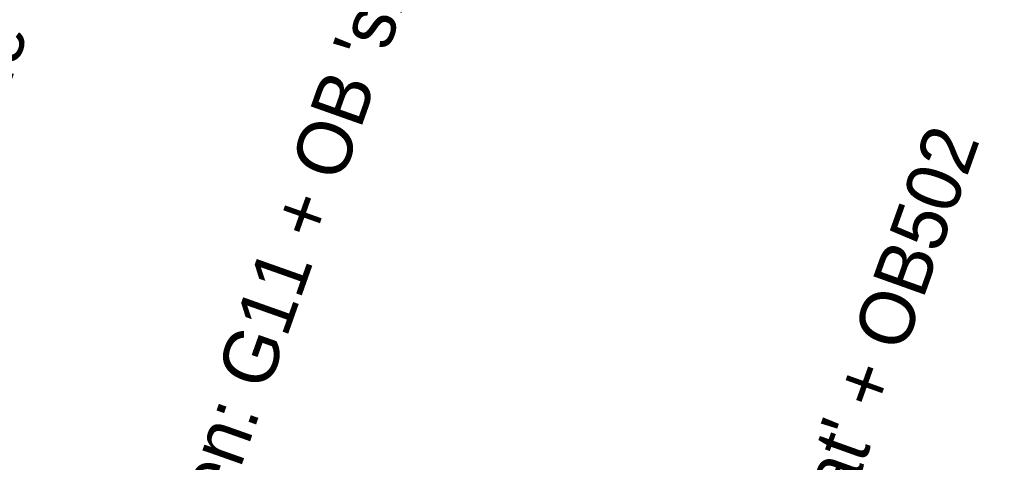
# Model space of a CAD drawing. Header units: metres. Extents: x 136326 to 138181, y 453212 to 454732.
# Tile 21 of 55: x 136553.5 to 136567.02, y 453769.53 to 453775.61. Entities that reach past the tile are written whole.
import ezdxf

# ---------------------------------------------------------------- set-up
doc = ezdxf.new("R2010")
doc.units = ezdxf.units.M
doc.layers.add('-DR-nw-inr-bebording-txt', color=2, linetype='Continuous')
doc.styles.add('eurostile', font='txt')

msp = doc.modelspace()

# ---------------------------------------------------------------- texts
at = {"layer": '-DR-nw-inr-bebording-txt', "style": 'eurostile'}
msp.add_text("verwijderen: G11 + OB 'snorfietsen niet toegestaan'", height=0.75, rotation=70.5, dxfattribs=at).set_placement((136555.0045656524, 453765.127619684))
at = {"layer": '-DR-nw-inr-bebording-txt', "char_height": 0.75, "attachment_point": 7, "rotation": 70.33562535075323, "style": 'eurostile'}
for s, insert, line_spacing_factor in [('Bestaande bord einde betaald parkeerzone\\Pverplaatsen', (136551.5264510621, 453765.7766589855), 0.8360563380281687), ("nieuw: bord 'fietsstraat' + OB502\\P(op lichtmast)", (136563.0204526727, 453759.912968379), 0.8360563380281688)]:
    msp.add_mtext(s, dxfattribs=dict(at, insert=insert, line_spacing_factor=line_spacing_factor))

doc.saveas('drawing.dxf')
